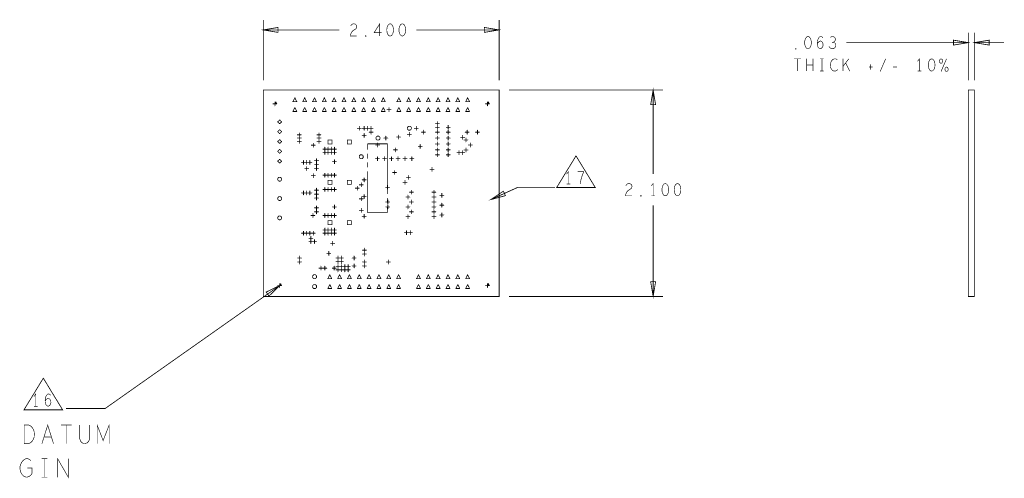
# Model space of a CAD drawing. Extents: x -16.7 to 17.3, y -13.5 to 8.5.
# Tile 21 of 28: x -2.6 to 7.4, y -2 to 2.7. Entities that reach past the tile are written whole.
import ezdxf

# ---------------------------------------------------------------- set-up
doc = ezdxf.new("R2010")
doc.units = 0
doc.layers.get('0').update_dxf_attribs({"linetype": 'CONTINUOUS'})
doc.layers.add('FAB_ART', color=2, linetype='CONTINUOUS')

# ---------------------------------------------------------------- blocks, each defined once
blk = doc.blocks.new('CUSTOM_1')
for points in [[(-0.024, 0.001), (-0.023, 0.002), (0.024, 0.001), (0.024, 0.002)], [(-0.024, 0), (-0.024, 0.001), (0.024, 0), (0.024, 0.001)], [(-0.024, -0.001), (-0.024, 0), (0.024, -0.001), (0.024, 0)], [(-0.023, 0.002), (-0.022, 0.003), (0.023, 0.002), (0.022, 0.003)], [(-0.023, 0.002), (-0.023, 0.002), (0.024, 0.002), (0.023, 0.002)], [(-0.022, 0.003), (-0.022, 0.004), (0.022, 0.003), (0.022, 0.004)], [(-0.022, 0.004), (-0.021, 0.004), (0.022, 0.004), (0.021, 0.004)], [(-0.004, 0.022), (-0.002, 0.023), (0.004, 0.022), (0.002, 0.023)], [(-0.004, 0.02), (-0.004, 0.022), (0.004, 0.02), (0.004, 0.022)], [(-0.004, 0.016), (-0.004, 0.02), (0.004, 0.016), (0.004, 0.02)], [(-0.004, 0.004), (-0.004, 0.016), (0.021, 0.004), (0.016, 0.016)], [(-0.002, 0.023), (-0.001, 0.024), (0.002, 0.023), (0.001, 0.024)], [(-0.001, 0.024), (-0.001, 0.024), (0.001, 0.024), (-0.001, 0.024)], [(0.004, 0.016), (0.006, 0.022), (0.016, 0.016), (0.014, 0.022)], [(0.006, 0.022), (0.007, 0.022), (0.014, 0.022), (0.013, 0.022)], [(0.007, 0.022), (0.007, 0.023), (0.013, 0.022), (0.013, 0.023)], [(0.007, 0.023), (0.008, 0.023), (0.013, 0.023), (0.012, 0.023)], [(0.008, 0.023), (0.009, 0.024), (0.012, 0.023), (0.011, 0.024)], [(0.009, 0.024), (0.009, 0.024), (0.011, 0.024), (0.009, 0.024)], [(-0.024, -0.002), (-0.024, -0.001), (0.023, -0.002), (0.024, -0.001)], [(-0.022, -0.003), (-0.023, -0.002), (0.022, -0.003), (0.023, -0.002)], [(-0.022, -0.004), (-0.022, -0.003), (0.022, -0.004), (0.022, -0.003)], [(-0.021, -0.004), (-0.022, -0.004), (0.02, -0.004), (0.022, -0.004)], [(-0.004, -0.02), (-0.004, -0.004), (0.004, -0.02), (0.004, -0.004)], [(-0.004, -0.022), (-0.004, -0.02), (0.004, -0.022), (0.004, -0.02)], [(-0.002, -0.023), (-0.004, -0.022), (0.002, -0.023), (0.004, -0.022)], [(-0.001, -0.024), (-0.002, -0.023), (0.001, -0.024), (0.002, -0.023)]]:
    blk.add_solid(points)
blk = doc.blocks.new('CUSTOM_2')
for points in [[(-0.024, 0.004), (-0.024, 0.005), (-0.015, 0.004), (-0.015, 0.005)], [(-0.024, 0.003), (-0.024, 0.004), (-0.016, 0.003), (-0.015, 0.004)], [(-0.024, 0), (-0.024, 0.003), (-0.016, 0), (-0.016, 0.003)], [(-0.023, 0.008), (-0.022, 0.009), (-0.014, 0.008), (-0.013, 0.009)], [(-0.023, 0.005), (-0.023, 0.008), (-0.015, 0.005), (-0.014, 0.008)], [(-0.022, 0.01), (-0.021, 0.012), (-0.012, 0.01), (-0.011, 0.012)], [(-0.022, 0.009), (-0.022, 0.01), (-0.013, 0.009), (-0.012, 0.01)], [(-0.021, 0.012), (-0.02, 0.014), (-0.01, 0.012), (-0.008, 0.014)], [(-0.021, 0.012), (-0.021, 0.012), (-0.011, 0.012), (-0.01, 0.012)], [(-0.02, 0.014), (-0.019, 0.015), (-0.008, 0.014), (-0.005, 0.015)], [(-0.019, 0.015), (-0.018, 0.015), (-0.005, 0.015), (-0.004, 0.015)], [(-0.018, 0.016), (-0.016, 0.018), (0.018, 0.016), (0.016, 0.018)], [(-0.018, 0.015), (-0.018, 0.016), (-0.004, 0.015), (-0.003, 0.016)], [(-0.018, 0.016), (-0.018, 0.016), (-0.003, 0.016), (0, 0.016)], [(-0.016, 0.018), (-0.015, 0.018), (0.016, 0.018), (0.015, 0.018)], [(-0.015, 0.019), (-0.012, 0.021), (0.015, 0.019), (0.012, 0.021)], [(-0.015, 0.018), (-0.015, 0.019), (0.015, 0.018), (0.015, 0.019)], [(-0.012, 0.021), (-0.009, 0.022), (0.012, 0.021), (0.009, 0.022)], [(-0.009, 0.022), (-0.008, 0.023), (0.009, 0.022), (0.008, 0.023)], [(-0.008, 0.023), (-0.005, 0.024), (0.008, 0.023), (0.005, 0.024)], [(-0.005, 0.024), (-0.004, 0.024), (0.005, 0.024), (0.004, 0.024)], [(-0.004, 0.024), (0, 0.024), (0.004, 0.024), (0, 0.024)], [(0.004, 0.015), (0.003, 0.016), (0.018, 0.015), (0.018, 0.016)], [(0.005, 0.015), (0.004, 0.015), (0.019, 0.015), (0.018, 0.015)], [(0.008, 0.014), (0.005, 0.015), (0.02, 0.014), (0.019, 0.015)], [(0.01, 0.012), (0.008, 0.014), (0.021, 0.012), (0.02, 0.014)], [(0.012, 0.01), (0.011, 0.012), (0.022, 0.01), (0.021, 0.012)], [(0.013, 0.009), (0.012, 0.01), (0.022, 0.009), (0.022, 0.01)], [(0.014, 0.008), (0.013, 0.009), (0.023, 0.008), (0.022, 0.009)], [(0.015, 0.005), (0.014, 0.008), (0.023, 0.005), (0.023, 0.008)], [(0.015, 0.004), (0.015, 0.005), (0.024, 0.004), (0.024, 0.005)], [(0.015, 0.005), (0.015, 0.005), (0.024, 0.005), (0.023, 0.005)], [(0.016, 0.003), (0.015, 0.004), (0.024, 0.003), (0.024, 0.004)], [(0.016, 0), (0.016, 0.003), (0.024, 0), (0.024, 0.003)], [(-0.024, -0.003), (-0.024, 0), (-0.016, -0.003), (-0.016, 0)], [(-0.024, -0.004), (-0.024, -0.003), (-0.015, -0.004), (-0.016, -0.003)], [(-0.024, -0.005), (-0.024, -0.004), (-0.015, -0.005), (-0.015, -0.004)], [(-0.023, -0.008), (-0.023, -0.005), (-0.014, -0.008), (-0.015, -0.005)], [(-0.022, -0.009), (-0.023, -0.008), (-0.013, -0.009), (-0.014, -0.008)], [(-0.022, -0.01), (-0.022, -0.009), (-0.012, -0.01), (-0.013, -0.009)], [(-0.021, -0.012), (-0.022, -0.01), (-0.011, -0.012), (-0.012, -0.01)], [(-0.02, -0.014), (-0.021, -0.012), (-0.008, -0.014), (-0.01, -0.012)], [(-0.021, -0.012), (-0.021, -0.012), (-0.01, -0.012), (-0.011, -0.012)], [(-0.019, -0.015), (-0.02, -0.014), (-0.005, -0.015), (-0.008, -0.014)], [(-0.018, -0.015), (-0.019, -0.015), (-0.004, -0.015), (-0.005, -0.015)], [(-0.018, -0.016), (-0.018, -0.015), (-0.003, -0.016), (-0.004, -0.015)], [(-0.016, -0.018), (-0.018, -0.016), (0.016, -0.018), (0.018, -0.016)], [(-0.018, -0.016), (-0.018, -0.016), (0, -0.016), (-0.003, -0.016)], [(-0.015, -0.018), (-0.016, -0.018), (0.015, -0.018), (0.016, -0.018)], [(-0.015, -0.019), (-0.015, -0.018), (0.015, -0.019), (0.015, -0.018)], [(-0.012, -0.021), (-0.015, -0.019), (0.012, -0.021), (0.015, -0.019)], [(-0.009, -0.022), (-0.012, -0.021), (0.009, -0.022), (0.012, -0.021)], [(-0.008, -0.023), (-0.009, -0.022), (0.008, -0.023), (0.009, -0.022)], [(-0.005, -0.024), (-0.008, -0.023), (0.005, -0.024), (0.008, -0.023)], [(-0.004, -0.024), (-0.005, -0.024), (0.004, -0.024), (0.005, -0.024)], [(0, -0.024), (-0.004, -0.024), (0, -0.024), (0.004, -0.024)], [(0.003, -0.016), (0.004, -0.015), (0.018, -0.016), (0.018, -0.015)], [(0.004, -0.015), (0.005, -0.015), (0.018, -0.015), (0.019, -0.015)], [(0.005, -0.015), (0.008, -0.014), (0.019, -0.015), (0.02, -0.014)], [(0.008, -0.014), (0.01, -0.012), (0.02, -0.014), (0.021, -0.012)], [(0.011, -0.012), (0.012, -0.01), (0.021, -0.012), (0.022, -0.01)], [(0.012, -0.01), (0.013, -0.009), (0.022, -0.01), (0.022, -0.009)], [(0.013, -0.009), (0.014, -0.008), (0.022, -0.009), (0.023, -0.008)], [(0.014, -0.008), (0.015, -0.005), (0.023, -0.008), (0.023, -0.005)], [(0.015, -0.004), (0.016, -0.003), (0.024, -0.004), (0.024, -0.003)], [(0.015, -0.005), (0.015, -0.004), (0.024, -0.005), (0.024, -0.004)], [(0.015, -0.005), (0.015, -0.005), (0.023, -0.005), (0.024, -0.005)], [(0.016, -0.003), (0.016, 0), (0.024, -0.003), (0.024, 0)]]:
    blk.add_solid(points)
blk = doc.blocks.new('CUSTOM_3')
for points in [[(-0.024, 0.001), (-0.023, 0.003), (-0.013, 0.001), (-0.012, 0.003)], [(-0.024, 0), (-0.024, 0.001), (-0.014, 0), (-0.013, 0.001)], [(-0.024, -0.002), (-0.024, 0), (-0.013, -0.002), (-0.014, 0)], [(-0.023, 0.003), (-0.011, 0.014), (-0.012, 0.003), (0, 0.014)], [(-0.011, 0.014), (-0.003, 0.023), (0.011, 0.014), (0.003, 0.023)], [(-0.003, 0.023), (-0.002, 0.023), (0.003, 0.023), (0.002, 0.023)], [(-0.002, 0.023), (-0.001, 0.024), (0.002, 0.023), (0.001, 0.024)], [(-0.001, 0.024), (0, 0.024), (0.001, 0.024), (0, 0.024)], [(0.012, 0.003), (0, 0.014), (0.023, 0.003), (0.011, 0.014)], [(0.013, 0.002), (0.012, 0.003), (0.024, 0.002), (0.023, 0.003)], [(0.014, 0), (0.013, 0.002), (0.024, 0), (0.024, 0.002)], [(0.013, -0.001), (0.014, 0), (0.024, -0.001), (0.024, 0)], [(-0.023, -0.003), (-0.024, -0.002), (-0.012, -0.003), (-0.013, -0.002)], [(-0.011, -0.014), (-0.023, -0.003), (0, -0.014), (-0.012, -0.003)], [(-0.003, -0.023), (-0.011, -0.014), (0.003, -0.023), (0.011, -0.014)], [(-0.002, -0.023), (-0.003, -0.023), (0.002, -0.023), (0.003, -0.023)], [(-0.001, -0.024), (-0.002, -0.023), (0.001, -0.024), (0.002, -0.023)], [(0, -0.024), (-0.001, -0.024), (0, -0.024), (0.001, -0.024)], [(0, -0.014), (0.012, -0.003), (0.011, -0.014), (0.023, -0.003)], [(0.012, -0.003), (0.013, -0.001), (0.023, -0.003), (0.024, -0.001)]]:
    blk.add_solid(points)
blk = doc.blocks.new('CUSTOM_4')
for points in [[(-0.024, 0.01), (-0.023, 0.011), (-0.013, 0.01), (-0.012, 0.011)], [(-0.024, 0.008), (-0.024, 0.01), (-0.014, 0.008), (-0.013, 0.01)], [(-0.024, 0.007), (-0.024, 0.008), (-0.016, 0.007), (-0.014, 0.008)], [(-0.024, -0.007), (-0.024, 0.007), (-0.016, -0.007), (-0.016, 0.007)], [(-0.023, 0.011), (-0.018, 0.016), (-0.012, 0.011), (-0.007, 0.016)], [(-0.018, 0.016), (-0.011, 0.023), (0.018, 0.016), (0.011, 0.023)], [(-0.011, 0.023), (-0.01, 0.024), (0.011, 0.023), (0.01, 0.024)], [(-0.009, 0.024), (-0.008, 0.024), (0.01, 0.024), (0.008, 0.024)], [(0.012, 0.011), (0.007, 0.016), (0.023, 0.011), (0.018, 0.016)], [(0.013, 0.01), (0.012, 0.011), (0.024, 0.01), (0.023, 0.011)], [(0.014, 0.008), (0.013, 0.01), (0.024, 0.008), (0.024, 0.01)], [(0.016, 0.007), (0.014, 0.008), (0.024, 0.007), (0.024, 0.008)], [(0.016, -0.007), (0.016, 0.007), (0.024, -0.007), (0.024, 0.007)], [(-0.024, -0.008), (-0.024, -0.007), (-0.014, -0.008), (-0.016, -0.007)], [(-0.024, -0.01), (-0.024, -0.008), (-0.013, -0.01), (-0.014, -0.008)], [(-0.023, -0.011), (-0.024, -0.01), (-0.012, -0.011), (-0.013, -0.01)], [(-0.018, -0.016), (-0.023, -0.011), (-0.007, -0.016), (-0.012, -0.011)], [(-0.011, -0.023), (-0.018, -0.016), (0.011, -0.023), (0.018, -0.016)], [(-0.01, -0.024), (-0.011, -0.023), (0.01, -0.024), (0.011, -0.023)], [(-0.008, -0.024), (-0.01, -0.024), (0.008, -0.024), (0.009, -0.024)], [(-0.01, -0.024), (-0.01, -0.024), (0.009, -0.024), (0.01, -0.024)], [(0.007, -0.016), (0.012, -0.011), (0.018, -0.016), (0.023, -0.011)], [(0.012, -0.011), (0.013, -0.01), (0.023, -0.011), (0.024, -0.01)], [(0.013, -0.01), (0.014, -0.008), (0.024, -0.01), (0.024, -0.008)], [(0.014, -0.008), (0.016, -0.007), (0.024, -0.008), (0.024, -0.007)]]:
    blk.add_solid(points)
blk = doc.blocks.new('CUSTOM_5')
for points in [[(-0.024, 0.001), (-0.023, 0.002), (0.024, 0.001), (0.024, 0.002)], [(-0.024, 0), (-0.024, 0.001), (0.024, 0), (0.024, 0.001)], [(-0.024, -0.001), (-0.024, 0), (0.024, -0.001), (0.024, 0)], [(-0.023, 0.002), (-0.022, 0.003), (0.023, 0.002), (0.022, 0.003)], [(-0.023, 0.002), (-0.023, 0.002), (0.024, 0.002), (0.023, 0.002)], [(-0.022, 0.003), (-0.022, 0.004), (0.022, 0.003), (0.022, 0.004)], [(-0.022, 0.004), (-0.02, 0.004), (0.022, 0.004), (0.021, 0.004)], [(-0.02, 0.004), (-0.02, 0.004), (0.021, 0.004), (0.02, 0.004)], [(-0.004, 0.022), (-0.002, 0.023), (0.004, 0.022), (0.002, 0.023)], [(-0.004, 0.02), (-0.004, 0.022), (0.004, 0.02), (0.004, 0.022)], [(-0.004, 0.004), (-0.004, 0.02), (0.004, 0.004), (0.004, 0.02)], [(-0.002, 0.023), (-0.001, 0.024), (0.002, 0.023), (0.001, 0.024)], [(-0.001, 0.024), (-0.001, 0.024), (0.001, 0.024), (-0.001, 0.024)], [(-0.024, -0.002), (-0.024, -0.001), (0.023, -0.002), (0.024, -0.001)], [(-0.022, -0.003), (-0.023, -0.002), (0.022, -0.003), (0.023, -0.002)], [(-0.022, -0.004), (-0.022, -0.003), (0.022, -0.004), (0.022, -0.003)], [(-0.021, -0.004), (-0.022, -0.004), (0.02, -0.004), (0.022, -0.004)], [(-0.004, -0.02), (-0.004, -0.004), (0.004, -0.02), (0.004, -0.004)], [(-0.004, -0.022), (-0.004, -0.02), (0.004, -0.022), (0.004, -0.02)], [(-0.002, -0.023), (-0.004, -0.022), (0.002, -0.023), (0.004, -0.022)], [(-0.001, -0.024), (-0.002, -0.023), (0.001, -0.024), (0.002, -0.023)]]:
    blk.add_solid(points)
blk = doc.blocks.new('CUSTOM_6')
for points in [[(-0.022, -0.016), (-0.009, 0.011), (-0.014, -0.016), (0, 0.011)], [(-0.009, 0.011), (-0.004, 0.022), (0.009, 0.011), (0.004, 0.022)], [(-0.004, 0.022), (-0.003, 0.023), (0.004, 0.022), (0.003, 0.023)], [(-0.003, 0.023), (-0.002, 0.023), (0.003, 0.023), (0.002, 0.023)], [(-0.002, 0.023), (-0.001, 0.024), (0.002, 0.023), (0.001, 0.024)], [(0.014, -0.016), (0, 0.011), (0.022, -0.016), (0.009, 0.011)], [(-0.024, -0.018), (-0.022, -0.016), (0.024, -0.018), (0.022, -0.016)], [(-0.024, -0.02), (-0.024, -0.018), (0.024, -0.02), (0.024, -0.018)], [(-0.024, -0.021), (-0.024, -0.02), (0.024, -0.021), (0.024, -0.02)], [(-0.024, -0.022), (-0.024, -0.021), (0.023, -0.022), (0.024, -0.021)], [(-0.022, -0.023), (-0.023, -0.022), (0.022, -0.023), (0.023, -0.022)], [(-0.022, -0.024), (-0.022, -0.023), (0.022, -0.024), (0.022, -0.023)], [(-0.021, -0.024), (-0.022, -0.024), (0.02, -0.024), (0.022, -0.024)]]:
    blk.add_solid(points)
blk = doc.blocks.new('CUSTOM_7')
for points in [[(-0.024, 0.021), (-0.023, 0.022), (0.024, 0.021), (0.024, 0.022)], [(-0.024, 0.02), (-0.024, 0.021), (0.024, 0.02), (0.024, 0.021)], [(-0.024, 0.016), (-0.024, 0.02), (0.024, 0.016), (0.024, 0.02)], [(-0.024, -0.016), (-0.024, 0.016), (-0.016, -0.016), (-0.016, 0.016)], [(-0.023, 0.022), (-0.022, 0.023), (0.023, 0.022), (0.022, 0.023)], [(-0.023, 0.022), (-0.023, 0.022), (0.024, 0.022), (0.023, 0.022)], [(-0.022, 0.023), (-0.022, 0.024), (0.022, 0.023), (0.022, 0.024)], [(-0.022, 0.024), (-0.02, 0.024), (0.022, 0.024), (0.021, 0.024)], [(-0.02, 0.024), (-0.02, 0.024), (0.021, 0.024), (0.02, 0.024)], [(0.016, -0.016), (0.016, 0.016), (0.024, -0.016), (0.024, 0.016)], [(-0.024, -0.02), (-0.024, -0.016), (0.024, -0.02), (0.024, -0.016)], [(-0.024, -0.021), (-0.024, -0.02), (0.024, -0.021), (0.024, -0.02)], [(-0.024, -0.022), (-0.024, -0.021), (0.023, -0.022), (0.024, -0.021)], [(-0.022, -0.023), (-0.023, -0.022), (0.022, -0.023), (0.023, -0.022)], [(-0.022, -0.024), (-0.022, -0.023), (0.022, -0.024), (0.022, -0.023)], [(-0.021, -0.024), (-0.022, -0.024), (0.02, -0.024), (0.022, -0.024)]]:
    blk.add_solid(points)

msp = doc.modelspace()

# ---------------------------------------------------------------- linework, layer by layer
at = {"layer": 'FAB_ART'}
for points, const_width in [([(-0.01675, 2.625), (-0.16675, 2.6), (-0.01675, 2.575), (-0.01675, 2.625)], 0.008), ([(-0.16675, 2.089), (-0.16675, 2.7)], 0.008), ([(0.72255, 2.64167), (0.73185, 2.65416), (0.7427, 2.66042), (0.7551, 2.6625), (0.7706, 2.65833), (0.78145, 2.64792), (0.78455, 2.63542), (0.783, 2.62291), (0.7768, 2.6125), (0.7458, 2.59167), (0.73185, 2.57708), (0.72255, 2.55625), (0.71945, 2.5375), (0.78455, 2.5375)], 0.006), ([(1.0186, 2.5375), (1.0186, 2.6625), (0.96125, 2.57292), (1.03875, 2.57292)], 0.006), ([(1.124, 2.6625), (1.1116, 2.65833), (1.1023, 2.64792), (1.0961, 2.63542), (1.09145, 2.61875), (1.0899, 2.6), (1.09145, 2.58125), (1.0961, 2.56458), (1.1023, 2.55208), (1.1116, 2.54167), (1.124, 2.5375), (1.1364, 2.54167), (1.1457, 2.55208), (1.1519, 2.56458), (1.15655, 2.58125), (1.1581, 2.6), (1.15655, 2.61875), (1.1519, 2.63542), (1.1457, 2.64792), (1.1364, 2.65833), (1.124, 2.6625)], 0.006), ([(1.248, 2.6625), (1.2356, 2.65833), (1.2263, 2.64792), (1.2201, 2.63542), (1.21545, 2.61875), (1.2139, 2.6), (1.21545, 2.58125), (1.2201, 2.56458), (1.2263, 2.55208), (1.2356, 2.54167), (1.248, 2.5375), (1.2604, 2.54167), (1.2697, 2.55208), (1.2759, 2.56458), (1.28055, 2.58125), (1.2821, 2.6), (1.28055, 2.61875), (1.2759, 2.63542), (1.2697, 2.64792), (1.2604, 2.65833), (1.248, 2.6625)], 0.006), ([(2.08325, 2.575), (2.23325, 2.6), (2.08325, 2.625), (2.08325, 2.575)], 0.008), ([(2.23325, 2.089), (2.23325, 2.7)], 0.008), ([(0.60875, 2.6), (-0.16675, 2.6)], 0.008), ([(0.876, 2.53333), (0.8729, 2.53542), (0.8729, 2.53958), (0.876, 2.54167), (0.8791, 2.53958), (0.8791, 2.53542), (0.876, 2.53333)], 0.006), ([(1.39125, 2.6), (2.23325, 2.6)], 0.008), ([(5.37554, 2.53327), (5.36314, 2.5291), (5.35384, 2.51869), (5.34764, 2.50619), (5.34299, 2.48952), (5.34144, 2.47077), (5.34299, 2.45202), (5.34764, 2.43535), (5.35384, 2.42285), (5.36314, 2.41244), (5.37554, 2.40827), (5.38794, 2.41244), (5.39724, 2.42285), (5.40344, 2.43535), (5.40809, 2.45202), (5.40964, 2.47077), (5.40809, 2.48952), (5.40344, 2.50619), (5.39724, 2.51869), (5.38794, 2.5291), (5.37554, 2.53327)], 0.006), ([(5.47009, 2.46035), (5.48094, 2.47494), (5.49024, 2.48327), (5.50264, 2.48744), (5.51349, 2.48327), (5.52124, 2.47494), (5.52744, 2.46244), (5.52899, 2.44785), (5.52744, 2.43535), (5.52124, 2.42285), (5.51194, 2.41244), (5.50109, 2.40827), (5.48869, 2.41244), (5.47784, 2.42493), (5.47164, 2.44369), (5.47009, 2.46452), (5.47319, 2.4916), (5.47784, 2.50619), (5.48559, 2.52077), (5.49644, 2.53119), (5.50729, 2.53327), (5.51814, 2.5291), (5.52589, 2.51869)], 0.006), ([(5.63439, 2.47494), (5.64369, 2.48119), (5.65144, 2.4916), (5.65454, 2.5041), (5.65144, 2.5166), (5.64369, 2.52702), (5.62974, 2.53327), (5.61579, 2.53119), (5.60184, 2.52285)], 0.006), ([(7.006, 2.089), (7.006, 2.57077)], 0.008), ([(7.069, 2.089), (7.069, 2.57077)], 0.008), ([(5.25154, 2.4041), (5.24844, 2.40619), (5.24844, 2.41035), (5.25154, 2.41244), (5.25464, 2.41035), (5.25464, 2.40619), (5.25154, 2.4041)], 0.006), ([(5.58944, 2.43327), (5.59874, 2.41868), (5.61114, 2.41035), (5.62509, 2.40827), (5.63749, 2.41035), (5.64989, 2.42077), (5.65764, 2.43327), (5.65919, 2.44577), (5.65609, 2.46035), (5.64524, 2.47077), (5.63439, 2.47494), (5.62044, 2.47494)], 0.006), ([(5.76679, 2.47077), (7.006, 2.47077)], 0.008), ([(6.856, 2.44577), (7.006, 2.47077), (6.856, 2.49577), (6.856, 2.44577)], 0.008), ([(7.219, 2.49577), (7.069, 2.47077), (7.219, 2.44577), (7.219, 2.49577)], 0.008), ([(7.369, 2.47077), (7.069, 2.47077)], 0.008), ([(5.23385, 2.306), (5.30515, 2.306)], 0.006), ([(5.2695, 2.306), (5.2695, 2.181)], 0.006), ([(5.36095, 2.181), (5.36095, 2.306)], 0.006), ([(5.42605, 2.306), (5.42605, 2.181)], 0.006), ([(5.4989, 2.306), (5.5361, 2.306)], 0.006), ([(5.5175, 2.306), (5.5175, 2.181)], 0.006), ([(5.6756, 2.29558), (5.6663, 2.30183), (5.65545, 2.306), (5.64305, 2.306), (5.6291, 2.29975), (5.61825, 2.28933), (5.6105, 2.27683), (5.6043, 2.256), (5.60275, 2.23725), (5.60585, 2.2185), (5.6105, 2.206), (5.6198, 2.1935), (5.63065, 2.18517), (5.6415, 2.181), (5.65235, 2.181), (5.6632, 2.18517), (5.6725, 2.19141), (5.68025, 2.19975)], 0.006), ([(5.7314, 2.181), (5.7314, 2.306)], 0.006), ([(5.7903, 2.306), (5.7314, 2.22891)], 0.006), ([(6.1096, 2.17683), (6.1654, 2.306)], 0.006), ([(6.5095, 2.181), (6.5095, 2.306), (6.4909, 2.281)], 0.006), ([(6.6335, 2.306), (6.6211, 2.30183), (6.6118, 2.29142), (6.6056, 2.27892), (6.60095, 2.26225), (6.5994, 2.2435), (6.60095, 2.22475), (6.6056, 2.20808), (6.6118, 2.19558), (6.6211, 2.18517), (6.6335, 2.181), (6.6459, 2.18517), (6.6552, 2.19558), (6.6614, 2.20808), (6.66605, 2.22475), (6.6676, 2.2435), (6.66605, 2.26225), (6.6614, 2.27892), (6.6552, 2.29142), (6.6459, 2.30183), (6.6335, 2.306)], 0.006), ([(6.7296, 2.306), (6.7203, 2.30183), (6.71565, 2.29558), (6.71255, 2.28308), (6.71565, 2.27058), (6.7203, 2.26433), (6.7296, 2.26017), (6.7389, 2.26433), (6.74355, 2.27058), (6.74665, 2.28308), (6.74355, 2.29558), (6.7389, 2.30183), (6.7296, 2.306)], 0.006), ([(6.7296, 2.17683), (6.7854, 2.306)], 0.006), ([(5.42605, 2.2435), (5.36095, 2.2435)], 0.006), ([(5.7996, 2.181), (5.75775, 2.26433)], 0.006), ([(5.99645, 2.22267), (6.03365, 2.22267)], 0.006), ([(6.0135, 2.24975), (6.0135, 2.19558)], 0.006), ([(6.24135, 2.22267), (6.28165, 2.22267)], 0.006), ([(6.7854, 2.22267), (6.7761, 2.2185), (6.77145, 2.21225), (6.76835, 2.19975), (6.77145, 2.18725), (6.7761, 2.181), (6.7854, 2.17683), (6.7947, 2.181), (6.79935, 2.18725), (6.80245, 2.19975), (6.79935, 2.21225), (6.7947, 2.2185), (6.7854, 2.22267)], 0.006), ([(5.4989, 2.181), (5.5361, 2.181)], 0.006), ([(6.4909, 2.181), (6.5281, 2.181)], 0.006), ([(3.825, 1.839), (3.8, 1.989), (3.775, 1.839), (3.825, 1.839)], 0.008), ([(-0.16675, -0.111), (-0.16675, 1.989), (-0.082, 1.989), (-0.059, 1.989), (2.0025, 1.989), (2.0135, 1.989), (2.23325, 1.989), (2.23325, -0.111), (-0.16675, -0.111)], 0.008), ([(2.33325, 1.989), (3.9, 1.989)], 0.008), ([(3.8, 1.13425), (3.8, 1.989)], 0.008), ([(7.006, 1.989), (7.006, -0.111), (7.069, -0.111), (7.069, 1.989), (7.006, 1.989)], 0.008), ([(0.895, 1.442), (0.895, 1.382)], 0.008), ([(1.095, 1.022), (1.095, 1.442), (0.895, 1.442)], 0.008), ([(0.895, 1.342), (0.895, 1.292)], 0.008), ([(3.0164, 1.3211), (2.8184, 0.9971), (3.2114, 0.9971), (3.0164, 1.3171)], 0.008), ([(3.0164, 1.3211), (2.8184, 0.9971), (3.2114, 0.9971), (3.0164, 1.3171)], 0.008), ([(0.895, 1.252), (0.895, 1.202)], 0.008), ([(0.895, 1.162), (0.895, 0.742), (1.095, 0.742)], 0.008), ([(2.9389, 1.0341), (2.9389, 1.1591), (2.9203, 1.1341)], 0.006), ([(3.0598, 1.0341), (3.0629, 1.06118), (3.06755, 1.0841), (3.07375, 1.10493), (3.0815, 1.12785), (3.0939, 1.1591), (3.0319, 1.1591)], 0.006), ([(2.15, 0.875), (2.425, 1), (2.8, 1)], 0.008), ([(2.9203, 1.0341), (2.9575, 1.0341)], 0.006), ([(3.52255, 1.01667), (3.53185, 1.02916), (3.5427, 1.03542), (3.5551, 1.0375), (3.5706, 1.03333), (3.58145, 1.02292), (3.58455, 1.01042), (3.583, 0.99791), (3.5768, 0.9875), (3.5458, 0.96667), (3.53185, 0.95208), (3.52255, 0.93125), (3.51945, 0.9125), (3.58455, 0.9125)], 0.006), ([(3.8, 0.9125), (3.8, 1.0375), (3.7814, 1.0125)], 0.006), ([(3.924, 1.0375), (3.9116, 1.03333), (3.9023, 1.02292), (3.8961, 1.01042), (3.89145, 0.99375), (3.8899, 0.975), (3.89145, 0.95625), (3.8961, 0.93958), (3.9023, 0.92708), (3.9116, 0.91667), (3.924, 0.9125), (3.9364, 0.91667), (3.9457, 0.92708), (3.9519, 0.93958), (3.95655, 0.95625), (3.9581, 0.975), (3.95655, 0.99375), (3.9519, 1.01042), (3.9457, 1.02292), (3.9364, 1.03333), (3.924, 1.0375)], 0.006), ([(4.048, 1.0375), (4.0356, 1.03333), (4.0263, 1.02292), (4.0201, 1.01042), (4.01545, 0.99375), (4.0139, 0.975), (4.01545, 0.95625), (4.0201, 0.93958), (4.0263, 0.92708), (4.0356, 0.91667), (4.048, 0.9125), (4.0604, 0.91667), (4.0697, 0.92708), (4.0759, 0.93958), (4.08055, 0.95625), (4.0821, 0.975), (4.08055, 0.99375), (4.0759, 1.01042), (4.0697, 1.02292), (4.0604, 1.03333), (4.048, 1.0375)], 0.006), ([(1.095, 0.932), (1.095, 0.982)], 0.008), ([(2.27621, 0.95983), (2.15, 0.875), (2.2969, 0.91431), (2.27621, 0.95983)], 0.008), ([(3.676, 0.90833), (3.6729, 0.91042), (3.6729, 0.91458), (3.676, 0.91667), (3.6791, 0.91458), (3.6791, 0.91042), (3.676, 0.90833)], 0.006), ([(3.7814, 0.9125), (3.8186, 0.9125)], 0.006), ([(1.095, 0.842), (1.095, 0.892)], 0.008), ([(1.095, 0.742), (1.095, 0.802)], 0.008), ([(3.8, 0.81575), (3.8, -0.111)], 0.008), ([(0, 0), (-1.775, -1.25), (-2.175, -1.25)], 0.008), ([(-0.10825, -0.10681), (0, 0), (-0.13704, -0.06593), (-0.10825, -0.10681)], 0.008), ([(3.775, 0.039), (3.8, -0.111), (3.825, 0.039), (3.775, 0.039)], 0.008), ([(2.33325, -0.111), (3.9, -0.111)], 0.008), ([(-2.4035, -0.94), (-2.6015, -1.264), (-2.2085, -1.264), (-2.4035, -0.944)], 0.008), ([(-2.481, -1.227), (-2.481, -1.102), (-2.4996, -1.127)], 0.006), ([(-2.38645, -1.17492), (-2.3756, -1.16033), (-2.3663, -1.152), (-2.3539, -1.14783), (-2.34305, -1.152), (-2.3353, -1.16033), (-2.3291, -1.17283), (-2.32755, -1.18742), (-2.3291, -1.19992), (-2.3353, -1.21242), (-2.3446, -1.22283), (-2.35545, -1.227), (-2.36785, -1.22283), (-2.3787, -1.21034), (-2.3849, -1.19158), (-2.38645, -1.17075), (-2.38335, -1.14367), (-2.3787, -1.12908), (-2.37095, -1.1145), (-2.3601, -1.10408), (-2.34925, -1.102), (-2.3384, -1.10617), (-2.33065, -1.11658)], 0.006), ([(-2.4996, -1.227), (-2.4624, -1.227)], 0.006), ([(-2.5997, -1.607), (-2.5997, -1.419), (-2.5527, -1.419), (-2.5339, -1.4284), (-2.5198, -1.44093), (-2.50805, -1.45973), (-2.49865, -1.48167), (-2.4963, -1.513), (-2.49865, -1.54434), (-2.50805, -1.56627), (-2.5198, -1.58507), (-2.5339, -1.5976), (-2.5527, -1.607), (-2.5997, -1.607)], 0.006), ([(-2.41875, -1.607), (-2.36, -1.419), (-2.30125, -1.607)], 0.006), ([(-2.22605, -1.419), (-2.11795, -1.419)], 0.006), ([(-2.172, -1.419), (-2.172, -1.607)], 0.006), ([(-2.0357, -1.419), (-2.0357, -1.55373), (-2.0263, -1.58194), (-2.0075, -1.60073), (-1.984, -1.607), (-1.9605, -1.60073), (-1.9417, -1.58194), (-1.9323, -1.55373), (-1.9323, -1.419)], 0.006), ([(-1.8571, -1.607), (-1.8571, -1.419), (-1.796, -1.57567), (-1.7349, -1.419), (-1.7349, -1.607)], 0.006), ([(-2.3224, -1.5412), (-2.3976, -1.5412)], 0.006), ([(-2.5669, -1.855), (-2.5199, -1.855), (-2.5199, -1.9114), (-2.534, -1.9302), (-2.55045, -1.94273), (-2.57395, -1.949), (-2.59745, -1.94273), (-2.6139, -1.9302), (-2.628, -1.9114), (-2.6374, -1.88947), (-2.6421, -1.8644), (-2.6421, -1.84247), (-2.6374, -1.82367), (-2.628, -1.80173), (-2.6139, -1.78293), (-2.5998, -1.7704), (-2.581, -1.761), (-2.56455, -1.761), (-2.54575, -1.76727), (-2.53165, -1.7798)], 0.006), ([(-2.4212, -1.761), (-2.3648, -1.761)], 0.006), ([(-2.393, -1.761), (-2.393, -1.949)], 0.006), ([(-2.25905, -1.949), (-2.25905, -1.761), (-2.15095, -1.949), (-2.15095, -1.761)], 0.006), ([(-2.4212, -1.949), (-2.3648, -1.949)], 0.006)]:
    msp.add_lwpolyline(points, dxfattribs=dict(at, const_width=const_width))

# ---------------------------------------------------------------- block references
for name, p in [('CUSTOM_6', (0.1545, 1.89)), ('CUSTOM_6', (0.2545, 1.89)), ('CUSTOM_6', (0.3545, 1.89)), ('CUSTOM_6', (0.4545, 1.89)), ('CUSTOM_6', (0.5545, 1.89)), ('CUSTOM_6', (0.6545, 1.89)), ('CUSTOM_6', (0.7545, 1.89)), ('CUSTOM_6', (0.8545, 1.89)), ('CUSTOM_6', (0.9545, 1.89)), ('CUSTOM_6', (1.0545, 1.89)), ('CUSTOM_6', (1.2125, 1.89)), ('CUSTOM_6', (1.3125, 1.89)), ('CUSTOM_6', (1.4125, 1.89)), ('CUSTOM_6', (1.5125, 1.89)), ('CUSTOM_6', (1.6125, 1.89)), ('CUSTOM_6', (1.7125, 1.89)), ('CUSTOM_6', (1.8125, 1.89)), ('CUSTOM_6', (1.9125, 1.89)), ('CUSTOM_1', (-0.048, 1.848)), ('CUSTOM_6', (0.1545, 1.79)), ('CUSTOM_6', (0.2545, 1.79)), ('CUSTOM_6', (0.3545, 1.79)), ('CUSTOM_6', (0.4545, 1.79)), ('CUSTOM_6', (0.5545, 1.79)), ('CUSTOM_6', (0.6545, 1.79)), ('CUSTOM_6', (0.7545, 1.79)), ('CUSTOM_6', (0.8545, 1.79)), ('CUSTOM_6', (0.9545, 1.79)), ('CUSTOM_6', (1.0545, 1.79)), ('CUSTOM_5', (1.1125, 1.79)), ('CUSTOM_6', (1.2125, 1.79)), ('CUSTOM_6', (1.3125, 1.79)), ('CUSTOM_6', (1.4125, 1.79)), ('CUSTOM_6', (1.5125, 1.79)), ('CUSTOM_6', (1.6125, 1.79)), ('CUSTOM_6', (1.7125, 1.79)), ('CUSTOM_6', (1.8125, 1.79)), ('CUSTOM_6', (1.9125, 1.79)), ('CUSTOM_1', (2.1145, 1.848)), ('CUSTOM_3', (0, 1.665)), ('CUSTOM_5', (0.81, 1.6)), ('CUSTOM_5', (0.86, 1.6)), ('CUSTOM_5', (0.895, 1.6)), ('CUSTOM_5', (0.93, 1.6)), ('CUSTOM_4', (1.32, 1.6)), ('CUSTOM_5', (1.39, 1.6)), ('CUSTOM_5', (1.605, 1.6475)), ('CUSTOM_5', (1.605, 1.61)), ('CUSTOM_5', (1.715, 1.61)), ('CUSTOM_3', (0, 1.565)), ('CUSTOM_5', (0.2, 1.5325)), ('CUSTOM_5', (0.2, 1.5)), ('CUSTOM_5', (0.4, 1.5325)), ('CUSTOM_5', (0.4, 1.5)), ('CUSTOM_5', (0.86, 1.5275)), ('CUSTOM_5', (0.93, 1.56)), ('CUSTOM_4', (1, 1.5)), ('CUSTOM_5', (1.08, 1.5)), ('CUSTOM_5', (1.21, 1.51)), ('CUSTOM_5', (1.32, 1.5375)), ('CUSTOM_5', (1.4625, 1.56)), ('CUSTOM_5', (1.605, 1.56)), ('CUSTOM_5', (1.605, 1.5)), ('CUSTOM_5', (1.715, 1.56)), ('CUSTOM_5', (1.715, 1.5)), ('CUSTOM_5', (1.8625, 1.5075)), ('CUSTOM_5', (1.895, 1.48118)), ('CUSTOM_5', (1.9075, 1.56)), ('CUSTOM_5', (2.0125, 1.56)), ('CUSTOM_3', (0, 1.465)), ('CUSTOM_5', (0.2, 1.4675)), ('CUSTOM_5', (0.3425, 1.4275)), ('CUSTOM_5', (0.4, 1.4675)), ('CUSTOM_5', (0.46, 1.3875)), ('CUSTOM_5', (0.4925, 1.3875)), ('CUSTOM_7', (0.51157, 1.46)), ('CUSTOM_5', (0.525, 1.3875)), ('CUSTOM_5', (0.5575, 1.3875)), ('CUSTOM_7', (0.70843, 1.46)), ('CUSTOM_5', (0.9975, 1.43)), ('CUSTOM_5', (1.1775, 1.38)), ('CUSTOM_5', (1.43, 1.415)), ('CUSTOM_5', (1.605, 1.44)), ('CUSTOM_5', (1.605, 1.38)), ('CUSTOM_5', (1.715, 1.44)), ('CUSTOM_5', (1.715, 1.38)), ('CUSTOM_5', (1.895, 1.37882)), ('CUSTOM_5', (1.94, 1.43)), ('CUSTOM_3', (0, 1.365)), ('CUSTOM_5', (0.46, 1.355)), ('CUSTOM_5', (0.4925, 1.355)), ('CUSTOM_5', (0.525, 1.355)), ('CUSTOM_5', (0.5575, 1.355)), ('CUSTOM_4', (0.83, 1.31)), ('CUSTOM_5', (0.995, 1.29)), ('CUSTOM_5', (1.0675, 1.29)), ('CUSTOM_5', (1.1375, 1.29)), ('CUSTOM_5', (1.205, 1.29)), ('CUSTOM_5', (1.275, 1.29)), ('CUSTOM_5', (1.345, 1.29)), ('CUSTOM_5', (1.605, 1.33)), ('CUSTOM_5', (1.715, 1.33)), ('CUSTOM_5', (1.825, 1.3525)), ('CUSTOM_5', (1.8625, 1.3525)), ('CUSTOM_3', (0, 1.265)), ('CUSTOM_5', (0.2425, 1.2525)), ('CUSTOM_5', (0.275, 1.2525)), ('CUSTOM_5', (0.275, 1.19)), ('CUSTOM_5', (0.3075, 1.2525)), ('CUSTOM_5', (0.375, 1.27)), ('CUSTOM_5', (0.375, 1.23)), ('CUSTOM_5', (0.375, 1.19)), ('CUSTOM_5', (0.5575, 1.26)), ('CUSTOM_5', (1.55, 1.1825)), ('CUSTOM_2', (0, 1.08185)), ('CUSTOM_5', (0.3425, 1.1175)), ('CUSTOM_5', (0.46, 1.1225)), ('CUSTOM_5', (0.4925, 1.1225)), ('CUSTOM_5', (0.525, 1.1225)), ('CUSTOM_5', (0.5575, 1.1225)), ('CUSTOM_5', (1.17, 1.15)), ('CUSTOM_5', (1.31, 1.1)), ('CUSTOM_7', (0.51157, 1.05)), ('CUSTOM_7', (0.70843, 1.05)), ('CUSTOM_5', (0.79, 0.99)), ('CUSTOM_5', (0.83, 1.025)), ('CUSTOM_5', (0.86, 1.075)), ('CUSTOM_5', (1.0975, 1)), ('CUSTOM_5', (1.275, 1.05)), ('CUSTOM_2', (0, 0.885)), ('CUSTOM_5', (0.2425, 0.9425)), ('CUSTOM_5', (0.275, 0.9425)), ('CUSTOM_5', (0.3075, 0.9425)), ('CUSTOM_5', (0.375, 0.97)), ('CUSTOM_5', (0.375, 0.93)), ('CUSTOM_5', (0.375, 0.89)), ('CUSTOM_5', (0.46, 0.9775)), ('CUSTOM_5', (0.4925, 0.9775)), ('CUSTOM_5', (0.525, 0.9775)), ('CUSTOM_5', (0.5575, 0.9775)), ('CUSTOM_5', (0.83, 0.8825)), ('CUSTOM_5', (0.86, 0.905)), ('CUSTOM_5', (1.305, 0.9)), ('CUSTOM_5', (1.34, 0.95)), ('CUSTOM_5', (1.57, 0.95)), ('CUSTOM_5', (1.57, 0.9)), ('CUSTOM_5', (1.65, 0.9175)), ('CUSTOM_5', (0.375, 0.79)), ('CUSTOM_5', (0.5575, 0.8)), ('CUSTOM_5', (1.1, 0.85)), ('CUSTOM_5', (1.1, 0.8)), ('CUSTOM_5', (1.305, 0.8)), ('CUSTOM_5', (1.34, 0.85)), ('CUSTOM_5', (1.57, 0.85)), ('CUSTOM_5', (1.57, 0.8)), ('CUSTOM_5', (1.65, 0.8175)), ('CUSTOM_2', (0, 0.68815)), ('CUSTOM_5', (0.33839, 0.7125)), ('CUSTOM_5', (0.375, 0.75)), ('CUSTOM_5', (0.46, 0.7125)), ('CUSTOM_5', (0.4925, 0.7125)), ('CUSTOM_5', (0.525, 0.7125)), ('CUSTOM_5', (0.5575, 0.7125)), ('CUSTOM_5', (0.83, 0.765)), ('CUSTOM_5', (0.86, 0.705)), ('CUSTOM_5', (1.305, 0.7)), ('CUSTOM_5', (1.34, 0.75)), ('CUSTOM_5', (1.57, 0.75)), ('CUSTOM_5', (1.57, 0.7)), ('CUSTOM_5', (1.65, 0.7175)), ('CUSTOM_7', (0.51157, 0.64)), ('CUSTOM_7', (0.70843, 0.64)), ('CUSTOM_5', (0.2425, 0.5325)), ('CUSTOM_5', (0.275, 0.5325)), ('CUSTOM_5', (0.3075, 0.5325)), ('CUSTOM_5', (0.3175, 0.48)), ('CUSTOM_5', (0.3425, 0.5325)), ('CUSTOM_5', (0.46, 0.565)), ('CUSTOM_5', (0.46, 0.5325)), ('CUSTOM_5', (0.4925, 0.565)), ('CUSTOM_5', (0.4925, 0.5325)), ('CUSTOM_5', (0.525, 0.565)), ('CUSTOM_5', (0.525, 0.5325)), ('CUSTOM_5', (0.5575, 0.565)), ('CUSTOM_5', (0.5575, 0.5325)), ('CUSTOM_5', (1.29, 0.5375)), ('CUSTOM_5', (1.33, 0.5375)), ('CUSTOM_5', (0.3175, 0.4475)), ('CUSTOM_5', (0.355, 0.4475)), ('CUSTOM_5', (0.54, 0.43)), ('CUSTOM_5', (0.2025, 0.28)), ('CUSTOM_5', (0.5, 0.3275)), ('CUSTOM_5', (0.5925, 0.28)), ('CUSTOM_5', (0.6275, 0.28)), ('CUSTOM_5', (0.7575, 0.28)), ('CUSTOM_5', (0.8625, 0.36)), ('CUSTOM_5', (0.8625, 0.32)), ('CUSTOM_5', (0.2025, 0.24)), ('CUSTOM_5', (0.42, 0.1775)), ('CUSTOM_5', (0.46, 0.1775)), ('CUSTOM_5', (0.555, 0.1775)), ('CUSTOM_5', (0.5925, 0.2425)), ('CUSTOM_5', (0.5925, 0.1925)), ('CUSTOM_5', (0.6275, 0.2425)), ('CUSTOM_5', (0.6275, 0.1925)), ('CUSTOM_5', (0.6625, 0.1925)), ('CUSTOM_5', (0.6975, 0.1925)), ('CUSTOM_5', (0.7575, 0.2)), ('CUSTOM_5', (0.8625, 0.24)), ('CUSTOM_5', (0.8625, 0.2)), ('CUSTOM_5', (1.105, 0.24)), ('CUSTOM_4', (0.355, 0.09)), ('CUSTOM_6', (0.51, 0.09)), ('CUSTOM_5', (0.5925, 0.16)), ('CUSTOM_6', (0.61, 0.09)), ('CUSTOM_5', (0.6275, 0.16)), ('CUSTOM_5', (0.6625, 0.16)), ('CUSTOM_5', (0.6975, 0.16)), ('CUSTOM_6', (0.71, 0.09)), ('CUSTOM_6', (0.81, 0.09)), ('CUSTOM_6', (0.91, 0.09)), ('CUSTOM_6', (1.01, 0.09)), ('CUSTOM_6', (1.11, 0.09)), ('CUSTOM_6', (1.21, 0.09)), ('CUSTOM_6', (1.4125, 0.09)), ('CUSTOM_6', (1.5125, 0.09)), ('CUSTOM_6', (1.6125, 0.09)), ('CUSTOM_6', (1.7125, 0.09)), ('CUSTOM_6', (1.8125, 0.09)), ('CUSTOM_6', (1.9125, 0.09)), ('CUSTOM_1', (0, 0)), ('CUSTOM_4', (0.355, -0.01)), ('CUSTOM_6', (0.51, -0.01)), ('CUSTOM_6', (0.61, -0.01)), ('CUSTOM_6', (0.71, -0.01)), ('CUSTOM_6', (0.81, -0.01)), ('CUSTOM_6', (0.91, -0.01)), ('CUSTOM_6', (1.01, -0.01)), ('CUSTOM_6', (1.11, -0.01)), ('CUSTOM_6', (1.21, -0.01)), ('CUSTOM_6', (1.4125, -0.01)), ('CUSTOM_6', (1.5125, -0.01)), ('CUSTOM_6', (1.6125, -0.01)), ('CUSTOM_6', (1.7125, -0.01)), ('CUSTOM_6', (1.8125, -0.01)), ('CUSTOM_6', (1.9125, -0.01)), ('CUSTOM_1', (2.1145, 0))]:
    msp.add_blockref(name, p, dxfattribs=at)

doc.saveas('drawing.dxf')
